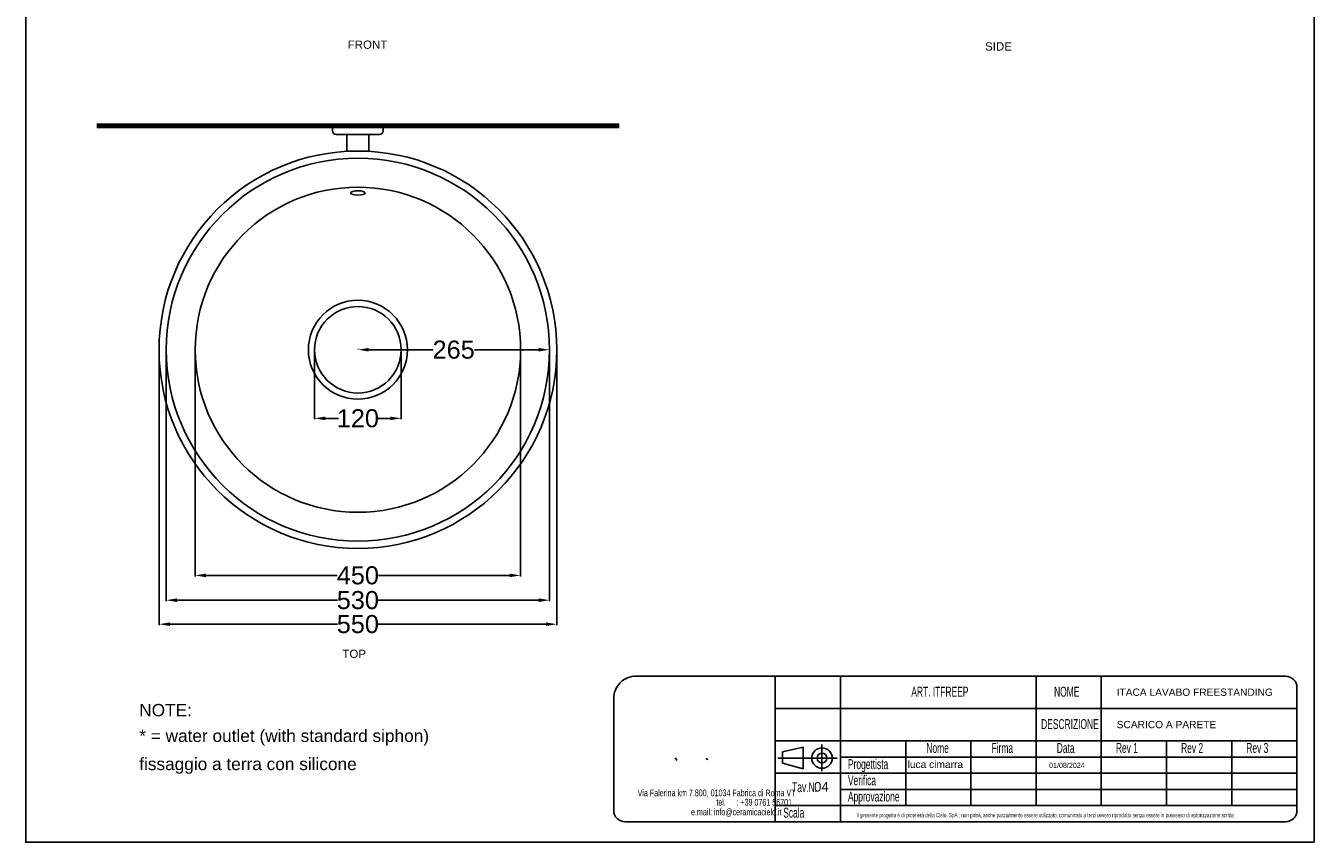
# Model space of a CAD drawing. Header units: millimetres. Extents: x 16233 to 20015, y 4826 to 7346.
# Tile 1 of 3: x 16233 to 18015, y 4826 to 5957. Entities that reach past the tile are written whole.
import ezdxf

# ---------------------------------------------------------------- set-up
doc = ezdxf.new("R2010")
doc.units = ezdxf.units.MM
doc.header["$MEASUREMENT"] = 0
doc.layers.add('Attacchi_Scarico', color=2, linetype='Continuous')
doc.layers.add('Quote', color=4, linetype='Continuous')
doc.layers.add('sezione linea', color=6, linetype='Continuous', lineweight=80)
doc.layers.add('Vista', color=8, linetype='Continuous', lineweight=15)
doc.styles.add('SLDTEXTSTYLE1', font='TXT', dxfattribs={"width": 0.605})
doc.styles.get("Standard").update_dxf_attribs({"font": 'arial.ttf'})
doc.dimstyles.new('ISO-25', dxfattribs={"dimtxt": 25, "dimasz": 15, "dimexe": 1.25, "dimexo": 0.625, "dimtad": 0, "dimdec": 1, "dimrnd": 5, "dimtxsty": 'Standard', "dimcen": 2.5, "dimadec": 0, "dimazin": 0, "dimtfac": 1, "dimtdec": 1, "dimtmove": 0, "dimatfit": 3, "dimfxl": 1, "dimarcsym": 0})

# ---------------------------------------------------------------- blocks, each defined once
blk = doc.blocks.new('*D98')
at = {"layer": 'Defpoints', "color": 0, "transparency": 16777216}
for p in [(55257.1, 590.4), (55787.1, 590.4), (55787.1, 243.7)]:
    blk.add_point(p, dxfattribs=at)
at = {"layer": 'Quote', "color": 0, "lineweight": -2, "transparency": 16777216}
for p, q in [((55257.1, 589.8), (55257.1, 242.4)), ((55787.1, 589.8), (55787.1, 242.4)), ((55272.1, 243.7), (55493.9, 243.7)), ((55772.1, 243.7), (55550.3, 243.7))]:
    blk.add_line(p, q, dxfattribs=at)
at = {"layer": 'Quote', "color": 0, "transparency": 16777216}
for points in [[(55272.1, 246.2), (55272.1, 241.2), (55257.1, 243.7)], [(55772.1, 246.2), (55772.1, 241.2), (55787.1, 243.7)]]:
    blk.add_solid(points, dxfattribs=at)
at = {"layer": 'Quote', "color": 0, "transparency": 16777216, "insert": (55522.1, 243.7), "char_height": 25, "attachment_point": 5}
blk.add_mtext('530', dxfattribs=at)
blk = doc.blocks.new('*D99')
at = {"layer": 'Defpoints', "color": 0, "transparency": 16777216}
for p in [(55462.2, 590.4), (55582, 590.4), (55582, 495.4)]:
    blk.add_point(p, dxfattribs=at)
at = {"layer": 'Quote', "color": 0, "lineweight": -2, "transparency": 16777216}
for p, q in [((55462.2, 589.8), (55462.2, 494.1)), ((55582, 589.8), (55582, 494.1)), ((55477.2, 495.4), (55495.1, 495.4)), ((55567, 495.4), (55549.2, 495.4))]:
    blk.add_line(p, q, dxfattribs=at)
at = {"layer": 'Quote', "color": 0, "transparency": 16777216}
for points in [[(55477.2, 497.9), (55477.2, 492.9), (55462.2, 495.4)], [(55567, 497.9), (55567, 492.9), (55582, 495.4)]]:
    blk.add_solid(points, dxfattribs=at)
at = {"layer": 'Quote', "color": 0, "transparency": 16777216, "insert": (55522.1, 495.4), "char_height": 25, "attachment_point": 5}
blk.add_mtext('120', dxfattribs=at)
blk = doc.blocks.new('*D105')
at = {"layer": 'Defpoints', "color": 0, "transparency": 16777216}
for p in [(55247.1, 590.4), (55797.1, 590.4), (55797.1, 210.5)]:
    blk.add_point(p, dxfattribs=at)
at = {"layer": 'Quote', "color": 0, "lineweight": -2, "transparency": 16777216}
for p, q in [((55247.1, 589.8), (55247.1, 209.3)), ((55797.1, 589.8), (55797.1, 209.3)), ((55262.1, 210.5), (55493.9, 210.5)), ((55782.1, 210.5), (55550.3, 210.5))]:
    blk.add_line(p, q, dxfattribs=at)
at = {"layer": 'Quote', "color": 0, "transparency": 16777216}
for points in [[(55262.1, 213), (55262.1, 208), (55247.1, 210.5)], [(55782.1, 213), (55782.1, 208), (55797.1, 210.5)]]:
    blk.add_solid(points, dxfattribs=at)
at = {"layer": 'Quote', "color": 0, "transparency": 16777216, "insert": (55522.1, 210.5), "char_height": 25, "attachment_point": 5}
blk.add_mtext('550', dxfattribs=at)
blk = doc.blocks.new('*D106')
at = {"layer": 'Defpoints', "color": 0, "transparency": 16777216}
for p in [(55297.1, 590.4), (55747.1, 590.4), (55747.1, 278)]:
    blk.add_point(p, dxfattribs=at)
at = {"layer": 'Quote', "color": 0, "lineweight": -2, "transparency": 16777216}
for p, q in [((55297.1, 589.8), (55297.1, 276.7)), ((55747.1, 589.8), (55747.1, 276.7)), ((55312.1, 278), (55493.4, 278)), ((55732.1, 278), (55550.8, 278))]:
    blk.add_line(p, q, dxfattribs=at)
at = {"layer": 'Quote', "color": 0, "transparency": 16777216}
for points in [[(55312.1, 280.5), (55312.1, 275.5), (55297.1, 278)], [(55732.1, 280.5), (55732.1, 275.5), (55747.1, 278)]]:
    blk.add_solid(points, dxfattribs=at)
at = {"layer": 'Quote', "color": 0, "transparency": 16777216, "insert": (55522.1, 278), "char_height": 25, "attachment_point": 5}
blk.add_mtext('450', dxfattribs=at)
blk = doc.blocks.new('*D92')
at = {"layer": 'Defpoints', "color": 0, "transparency": 16777216}
for p in [(55522.1, 590.4), (55787.1, 590.4), (55787.1, 590.4)]:
    blk.add_point(p, dxfattribs=at)
at = {"layer": 'Quote', "color": 0, "lineweight": -2, "transparency": 16777216}
for p, q in [((55522.1, 591), (55522.1, 591.6)), ((55537.1, 590.4), (55626.1, 590.4)), ((55772.1, 590.4), (55683.2, 590.4)), ((55787.1, 591), (55787.1, 591.6))]:
    blk.add_line(p, q, dxfattribs=at)
at = {"layer": 'Quote', "color": 0, "transparency": 16777216}
for points in [[(55537.1, 592.9), (55537.1, 587.9), (55522.1, 590.4)], [(55772.1, 592.9), (55772.1, 587.9), (55787.1, 590.4)]]:
    blk.add_solid(points, dxfattribs=at)
at = {"layer": 'Quote', "color": 0, "transparency": 16777216, "insert": (55654.6, 590.4), "char_height": 25, "attachment_point": 5}
blk.add_mtext('265', dxfattribs=at)

msp = doc.modelspace()

# ---------------------------------------------------------------- linework, layer by layer
at = {"layer": 'Quote'}
for p, q in [((17279.4, 4951.7), (17308.19, 4957.9)), ((17308.19, 4942.89), (17308.19, 4957.9)), ((17334.01, 4942.89), (17334.01, 4961.8)), ((17540, 4966.72), (17540, 4877.13)), ((17630.18, 4966.72), (17630.18, 4877.13)), ((17720.36, 4966.72), (17720.36, 4877.13)), ((17810.54, 4966.72), (17810.54, 4877.13)), ((17900.72, 4966.72), (17900.72, 4877.13)), ((17355, 4942.89), (17273.02, 4942.89)), ((17279.4, 4942.89), (17279.4, 4951.7)), ((17279.4, 4942.89), (17279.4, 4935.97)), ((17308.19, 4942.89), (17308.19, 4927.93)), ((17334.01, 4942.89), (17334.01, 4924.72)), ((17359.64, 4944.32), (17990.9, 4944.32)), ((17279.4, 4935.97), (17308.19, 4927.93)), ((17359.64, 4921.92), (17990.9, 4921.92)), ((17359.64, 4899.53), (17990.9, 4899.53)), ((17449.82, 4877.13), (17990.9, 4877.13))]:
    msp.add_line(p, q, dxfattribs=at)
for points in [[(18014.81, 4826.41), (18014.81, 7346.41), (16232.81, 7346.41), (16232.81, 4826.41)], [(17269.46, 5056.3), (17630.18, 5056.3), (17630.18, 5011.51), (17269.46, 5011.51)], [(17359.64, 5011.51), (17269.46, 5011.51), (17269.46, 5056.3), (17359.64, 5056.3)], [(17359.64, 5056.3), (17630.18, 5056.3), (17630.18, 5011.51), (17359.64, 5011.51)], [(17720.36, 5011.51), (17630.18, 5011.51), (17630.18, 5056.3), (17720.36, 5056.3)], [(17359.64, 4966.72), (17269.46, 4966.72), (17269.46, 5011.51), (17359.64, 5011.51)], [(17269.46, 5011.51), (17630.18, 5011.51), (17630.18, 4966.72), (17269.46, 4966.72)], [(17359.64, 5011.51), (17630.18, 5011.51), (17630.18, 4966.72), (17359.64, 4966.72)], [(17720.36, 5011.51), (17990.9, 5011.51), (17990.9, 4966.72), (17720.36, 4966.72)], [(17359.64, 4877.13), (17269.46, 4877.13), (17269.46, 4966.72), (17359.64, 4966.72)], [(17359.64, 4966.72), (17449.82, 4966.72), (17449.82, 4877.13), (17359.64, 4877.13)], [(17449.82, 4966.72), (17990.9, 4966.72), (17990.9, 4877.13), (17449.82, 4877.13)], [(17269.46, 4877.13), (17359.64, 4877.13), (17359.64, 4921.92), (17269.46, 4921.92)], [(17359.64, 4877.13), (17269.46, 4877.13), (17269.46, 4854.74), (17359.64, 4854.74)]]:
    msp.add_lwpolyline(points, close=True, dxfattribs=at)
for points in [[(17076.93, 5056.3), (17269.46, 5056.3), (17269.46, 4854.74), (17061.65, 4854.74, -0.4142136), (17045.9, 4870.49), (17045.9, 5025.27, -0.4142136)], [(17720.36, 5056.3), (17975.15, 5056.3, -0.4142136), (17990.9, 5040.55), (17990.9, 5011.51), (17720.36, 5011.51)]]:
    msp.add_lwpolyline(points, format="xyb", close=True, dxfattribs=at)
msp.add_lwpolyline([(17269.46, 4854.74), (17975.15, 4854.74, 0.4142136), (17990.9, 4870.49), (17990.9, 4877.13)], format="xyb", dxfattribs=at)
for radius in [14.15, 6.84]:
    msp.add_circle((17334.01, 4942.89), radius, dxfattribs=at)
for points in [[(17130.48, 4942.11), (17130.48, 4942.11), (17132.86, 4942.11), (17132.86, 4942.11)], [(17132.86, 4941.19), (17132.86, 4940.48), (17132.72, 4940), (17132.42, 4939.72)], [(17174.02, 4941.99), (17174.02, 4941.99), (17175.74, 4941.99), (17175.74, 4941.99)], [(17175.74, 4941.51), (17175.74, 4940.93), (17175.65, 4940.59), (17175.39, 4940.36)]]:
    msp.add_open_spline(points, degree=3, dxfattribs=at)
at = {"layer": 'sezione linea'}
msp.add_line((17053.36, 5818.12), (16330.94, 5818.12), dxfattribs=at)
at = {"layer": 'Vista', "color": 8, "lineweight": -3}
msp.add_lwpolyline([(16657.15, 5811.12), (16657.15, 5818.12), (16727.15, 5818.12), (16727.15, 5811.12, -0.4142136), (16722.15, 5806.12), (16662.15, 5806.12, -0.4142136)], format="xyb", close=True, dxfattribs=at)
msp.add_lwpolyline([(16676.87, 5782.69), (16676.87, 5806.12), (16707.37, 5806.12), (16707.37, 5782.7)], dxfattribs=at)
for radius in [275, 265, 225, 68.48, 59.89]:
    msp.add_circle((16692.15, 5508.12), radius, dxfattribs=at)
msp.add_ellipse((16692.15, 5725.14), major_axis=(-10, 0), ratio=0.3068373, dxfattribs=at)

# ---------------------------------------------------------------- texts
at = {"layer": 'Attacchi_Scarico'}
for s, height, p in [('FRONT', 11.377, (16678.04, 5924.72)), ('SIDE', 11.377, (17559.6, 5922.27)), ('TOP', 11.377, (16670.74, 5081.52)), ('NOTE:', 17.065, (16389.73, 5000.77)), ('* = water outlet (with standard siphon) ', 17.0654, (16389.73, 4965.23)), ('fissaggio a terra con silicone', 17.0654, (16389.73, 4926.26))]:
    msp.add_text(s, height=height, dxfattribs=at).set_placement(p)
at = {"layer": 'Quote', "attachment_point": 1, "style": 'SLDTEXTSTYLE1'}
for s, insert, char_height in [('{\\fArial|b0|i0|c0|p34;ART. ITFREEP}', (17457.51, 5041.66), 13.7925), ('{\\fArial|b0|i0|c0|p34;NOME}', (17655.05, 5041.66), 13.7925), ('{\\fArial|b0|i0|c0|p34;DESCRIZIONE}', (17637.11, 4996.87), 13.7925), ('{\\fArial|b0|i0|c0|p34;Nome}', (17478.36, 4963.81), 13.7925), ('{\\fArial|b0|i0|c0|p34;Firma}', (17568.54, 4963.81), 13.7925), ('{\\fArial|b0|i0|c0|p34;Data}', (17658.72, 4963.81), 13.7925), ('{\\fArial|b0|i0|c0|p34;Rev 1}', (17740.51, 4963.81), 13.7925), ('{\\fArial|b0|i0|c0|p34;Rev 2}', (17830.69, 4963.81), 13.7925), ('{\\fArial|b0|i0|c0|p34;Rev 3}', (17920.87, 4963.81), 13.7925), ('{\\fArial|b0|i0|c0|p34;Progettista}', (17369.92, 4941.42), 13.7925), ('{\\fArial|b0|i0|c0|p34;Verifica}', (17369.92, 4919.02), 13.7925), ('\\pxi-3,l4,t4;{\\fArial|b0|i0|c0|p34;Tav.N.}', (17279.02, 4909.56), 13.7925), ('{\\fArial|b0|i0|c0|p34;Via Falerina km 7.800, 01034 Fabrica di Roma VT }', (17079.02, 4899.42), 9.3087), ('\\pxi-0.58224,l1.5822,t1.5822;{\\fArial|b0|i0|c0|p34;tel.^I: +39 0761 56701}', (17178.59, 4886.43), 9.3087), ('{\\fArial|b0|i0|c0|p34;Approvazione}', (17369.92, 4896.63), 13.7925), ('{\\fArial|b0|i0|c0|p34;e.mail: info@ceramicacielo.it}', (17152.9, 4872.98), 9.3087), ('{\\fArial|b0|i0|c0|p34;Scala}', (17280.43, 4874.23), 13.7925), ('{\\f@Arial Unicode MS|b0|i0|c0|p34;Il presente progetto è di proprietà della Cielo. SpA ; non potrà, anche parzialmente essere utilizzato, comunicato a terzi ovvero riprodotto senza essere in possesso di autorizzazione scritta}', (17382.38, 4866.97), 5.95759)]:
    msp.add_mtext(s, dxfattribs=dict(at, insert=insert, char_height=char_height))
at = {"layer": 'Quote', "attachment_point": 1}
for s, width, gutter_width, insert, char_height in [('ITACA LAVABO FREESTANDING', 598.9888, 12.5, (17741.61, 5039.16), 10.08), ('SCARICO A PARETE', 598.9888, 12.5, (17741.61, 4994.37), 10.08), ('\\pxi-2,l3,t3;{\\fArial|b0|i0|c0|p34;luca cimarra}', 226.1874, 12.5, (17442.36, 4939.2), 10.08), ('\\pxi-2,l3,t3;01/08/2024', 5.7872, 8.75, (17641.01, 4936.4), 7.056), ('\\pxi-2,l3,t3;04', 226.1874, 12.5, (17309.88, 4909.73), 13.104)]:
    msp.add_mtext_dynamic_manual_height_columns(s, width=width, gutter_width=gutter_width, heights=[0], dxfattribs=dict(at, insert=insert, char_height=char_height))

# ---------------------------------------------------------------- dimensions: what is measured, and where the dimension line sits
at = {"layer": 'Quote'}
for base, p1, p2, picture, middle in [((16957.15, 5508.12), (16692.15, 5508.12), (16957.15, 5508.12), '*D92', (16824.65, 5508.12)), ((16967.15, 5128.25), (16417.15, 5508.12), (16967.15, 5508.12), '*D105', (16692.15, 5128.25)), ((16957.15, 5161.43), (16427.15, 5508.12), (16957.15, 5508.12), '*D98', (16692.15, 5161.43)), ((16917.15, 5195.7), (16467.15, 5508.12), (16917.15, 5508.12), '*D106', (16692.15, 5195.7)), ((16752.04, 5413.11), (16632.26, 5508.12), (16752.04, 5508.12), '*D99', (16692.15, 5413.11))]:
    dim = msp.add_linear_dim(base=base, p1=p1, p2=p2, dimstyle='ISO-25', dxfattribs=at)
    dim.commit()
    dim.dimension.update_dxf_attribs({"geometry": picture, "text_midpoint": middle, "insert": (-38829.98, 4917.74)})

doc.saveas('drawing.dxf')
